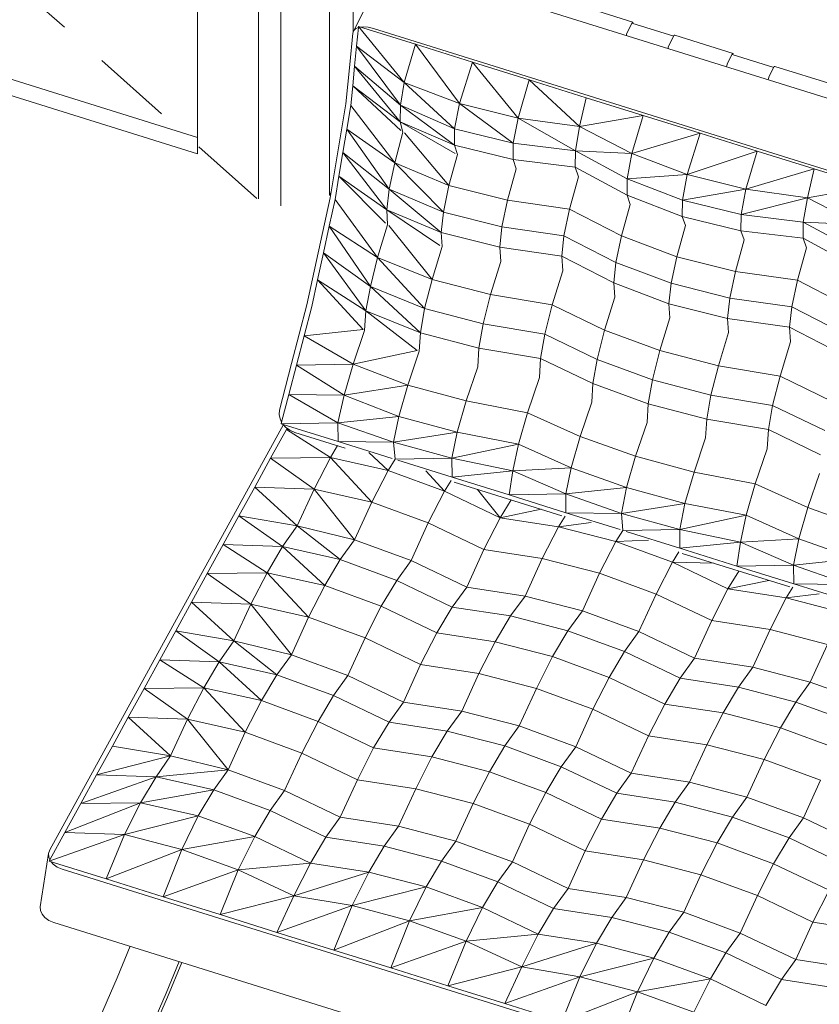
# Model space of a CAD drawing. Header units: millimetres. Extents: x -21126 to 28102, y -1237 to 9397.
# Tile 13 of 102: x -20526 to -19879, y 7211 to 8008. Entities that reach past the tile are written whole.
import ezdxf

# ---------------------------------------------------------------- set-up
doc = ezdxf.new("R2010")
doc.units = ezdxf.units.MM
doc.header["$MEASUREMENT"] = 0
for name, color, linetype in [('Nuevo_09_EI_Mobiliari general', 7, 'Continuous'), ('Nuevo_Puertas Archicad', 7, 'Continuous'), ('Nuevo_Ventanas Archicad', 7, 'Continuous')]:
    doc.layers.add(name, color=color, linetype=linetype)
for name, color, linetype, lineweight in [('Nuevo_09_EI_Mobiliari general_Pluma_Nº__1', 7, 'Continuous', 5), ('Nuevo_Puertas Archicad_Pluma_Nº__1', 7, 'Continuous', 5), ('Nuevo_Ventanas Archicad_Pluma_Nº__1', 7, 'Continuous', 5)]:
    doc.layers.add(name, color=color, linetype=linetype, lineweight=lineweight)
doc.layers.add('Nuevo_Puertas Archicad_Pluma_Nº__3', color=7, linetype='Continuous', lineweight=5, true_color=0xa4a4a4)
doc.layers.add('Nuevo_Puertas Archicad_Pluma_Nº__43', color=7, linetype='Continuous', lineweight=5, true_color=0xa4a4a6)

# ---------------------------------------------------------------- blocks, each defined once
blk = doc.blocks.new('Elem Sección_85_1')
at = {"layer": 'Nuevo_Puertas Archicad', "linetype": 'Continuous', "lineweight": 0, "true_color": 0xffffff}
h = blk.add_hatch(dxfattribs=at)
h.set_pattern_fill('Hormigón_en_Masa_0001', style=0, pattern_type=2)
h.set_pattern_definition([(0, (0, 0), (0, 779.423), [48.75, -401.25]), (0, (225, 389.7), (0, 779.423), [48.75, -401.25]), (60, (0, 0), (-675, 389.711), [48.75, -401.25]), (60, (450, 0), (-675, 389.711), [48.75, -401.25]), (120, (48.75, 0), (675, 389.711), [48.75, -401.25]), (120, (498.75, 0), (675, 389.711), [48.75, -401.25]), (0, (0, 75), (0, 150), [0, -150, 0, -225]), (45, (75, 75), (-106.066, 106.066), [0, -112.5, 0, -187.5])])
h.paths.add_polyline_path([(-20374.61, 8616.06), (-20332.76, 8603), (-20326.63, 8616.06)])
at = {"layer": 'Nuevo_Puertas Archicad_Pluma_Nº__1', "color": 7, "linetype": 'Continuous', "lineweight": 5}
blk.add_line((-20326.63, 8616.06), (-20332.76, 8603), dxfattribs=at)
at = {"layer": 'Nuevo_Puertas Archicad_Pluma_Nº__1', "color": 7, "linetype": 'Continuous', "lineweight": 5, "flags": 128}
for points in [[(-20374.61, 8616.06), (-20332.76, 8603), (-20314.93, 8597.43)], [(-20306.18, 8616.06), (-20326.63, 8616.06), (-20374.61, 8616.06)]]:
    blk.add_lwpolyline(points, dxfattribs=at)
at = {"layer": 'Nuevo_Puertas Archicad_Pluma_Nº__3', "color": 253, "linetype": 'Continuous', "lineweight": 5, "true_color": 0xa4a4a4}
for p, q in [((-21107.72, 8125.99), (-21107.72, 8616.06)), ((-21058.17, 8616.06), (-21058.17, 8110.52)), ((-20882.85, 8610.65), (-20931.2, 8597.85)), ((-20382.31, 7899.44), (-20382.31, 8616.06)), ((-20332.76, 8603), (-20332.76, 7883.97)), ((-20961.43, 8589.85), (-21009.78, 8577.04)), ((-21040, 8569.04), (-21059.41, 8563.9)), ((-21126.5, 8567.76), (-21107.76, 8551.1)), ((-21059.41, 8563.9), (-21107.76, 8551.1)), ((-21126.5, 8546.14), (-21107.76, 8551.1)), ((-21059.41, 8508.1), (-21107.76, 8551.1)), ((-21040, 8490.84), (-21059.41, 8508.1)), ((-20961.43, 8420.96), (-21009.78, 8463.96)), ((-20882.85, 8351.07), (-20931.2, 8394.08)), ((-20804.27, 8281.19), (-20852.63, 8324.19)), ((-20725.69, 8211.3), (-20774.05, 8254.31)), ((-20647.11, 8141.42), (-20695.47, 8184.42)), ((-21107.72, 8104.86), (-21107.72, 8125.99)), ((-21058.17, 8110.52), (-21052.86, 8121.84)), ((-21058.17, 8110.52), (-20382.31, 7899.44)), ((-20568.54, 8071.53), (-20616.89, 8114.54)), ((-20489.96, 8001.65), (-20538.31, 8044.65)), ((-20411.38, 7931.76), (-20459.74, 7974.77)), ((-20334.33, 7863.24), (-20381.16, 7904.89)), ((-20332.76, 7883.97), (-20332.76, 7862.84)), ((-20314.93, 7878.4), (-20314.93, 7857.27))]:
    blk.add_line(p, q, dxfattribs=at)
at = {"layer": 'Nuevo_Puertas Archicad_Pluma_Nº__43', "color": 253, "linetype": 'Continuous', "lineweight": 5, "true_color": 0xa4a4a6}
for p, q in [((-21052.86, 8121.84), (-21052.86, 8616.06)), ((-20382.31, 7912.42), (-21052.86, 8121.84))]:
    blk.add_line(p, q, dxfattribs=at)
blk = doc.blocks.new('Elem Sección_86_1')
at = {"layer": 'Nuevo_Ventanas Archicad_Pluma_Nº__1', "color": 7, "linetype": 'Continuous', "lineweight": 5}
for p, q in [((-20256.31, 8616.06), (-20256.31, 7997.75)), ((-20314.93, 8597.43), (-20314.93, 7878.4)), ((-20275.29, 7866.02), (-20275.29, 8585.05)), ((-20274.05, 7868.66), (-20275.29, 7866.02)), ((-20274.53, 7865.78), (-20275.29, 7866.02))]:
    blk.add_line(p, q, dxfattribs=at)
blk = doc.blocks.new('Elem Sección_92_1')
at = {"layer": 'Nuevo_09_EI_Mobiliari general_Pluma_Nº__1', "color": 7, "linetype": 'Continuous', "lineweight": 5}
for p, q in [((-20230.32, 8049.18), (-20255.84, 7999.04)), ((-19500.85, 7828.08), (-20214.36, 8050.91)), ((-20029.85, 8005.91), (-20077.11, 8020.67)), ((-20030.32, 8005.72), (-20034.34, 7998.08)), ((-19996.9, 7994.54), (-20030.65, 8005.08)), ((-20029.85, 8005.91), (-20030.32, 8005.72)), ((-20029.98, 8004.87), (-20029.85, 8005.91)), ((-20256.6, 7996.93), (-20259.07, 7971.58)), ((-20255.84, 7999.04), (-20256.6, 7996.93)), ((-20254.05, 8000.66), (-20255.84, 7999.04)), ((-20252.08, 8001.42), (-20254.05, 8000.66)), ((-20252.08, 8001.42), (-20253.55, 7986.31)), ((-20252, 8002.29), (-20252.08, 8001.42)), ((-20252, 8002.29), (-20205.91, 7987.9)), ((-20252, 8002.29), (-20215.03, 7957.07)), ((-20247.93, 8002.07), (-20250.43, 8001.8)), ((-20244.02, 8001.76), (-20247.93, 8002.07)), ((-20239.89, 8000.77), (-20244.02, 8001.76)), ((-19526.37, 7777.94), (-20239.89, 8000.77)), ((-20035.05, 7996.03), (-20035.19, 7994.95)), ((-20034.34, 7998.08), (-20035.05, 7996.03)), ((-20205.91, 7987.9), (-20215.03, 7957.07)), ((-20205.91, 7987.9), (-20159.83, 7973.51)), ((-20205.91, 7987.9), (-20170.24, 7940.15)), ((-20000.58, 7987.54), (-20001.29, 7985.49)), ((-19996.56, 7995.18), (-20000.58, 7987.54)), ((-19996.09, 7995.36), (-19996.56, 7995.18)), ((-19948.82, 7980.6), (-19996.09, 7995.36)), ((-20253.55, 7986.31), (-20255.11, 7970.34)), ((-20253.55, 7986.31), (-20215.03, 7957.07)), ((-20253.55, 7986.31), (-20217.88, 7938.57)), ((-20001.29, 7985.49), (-20001.43, 7984.41)), ((-19949.3, 7980.42), (-19953.32, 7972.78)), ((-19915.87, 7969.24), (-19949.63, 7979.78)), ((-19948.82, 7980.6), (-19949.3, 7980.42)), ((-19948.95, 7979.57), (-19948.82, 7980.6)), ((-20259.07, 7971.58), (-20262.19, 7939.63)), ((-20159.83, 7973.51), (-20170.24, 7940.15)), ((-20159.83, 7973.51), (-20113.75, 7959.11)), ((-20159.83, 7973.51), (-20122.87, 7928.29)), ((-19953.32, 7972.78), (-19954.03, 7970.73)), ((-20255.11, 7970.34), (-20256.67, 7954.37)), ((-20255.11, 7970.34), (-20217.88, 7938.57)), ((-20255.11, 7970.34), (-20218.15, 7925.12)), ((-19954.03, 7970.73), (-19954.16, 7969.65)), ((-19915.54, 7969.88), (-19919.56, 7962.24)), ((-19915.06, 7970.06), (-19915.54, 7969.88)), ((-19867.8, 7955.3), (-19915.06, 7970.06)), ((-20215.03, 7957.07), (-20217.88, 7938.57)), ((-20215.03, 7957.07), (-20170.24, 7940.15)), ((-20215.03, 7957.07), (-20174.21, 7919.44)), ((-20113.75, 7959.11), (-20122.87, 7928.29)), ((-20113.75, 7959.11), (-20067.67, 7944.72)), ((-20113.75, 7959.11), (-20073.01, 7921.32)), ((-19920.27, 7960.18), (-19920.41, 7959.11)), ((-19919.56, 7962.24), (-19920.27, 7960.18)), ((-20256.67, 7954.37), (-20258.23, 7938.39)), ((-20256.67, 7954.37), (-20218.15, 7925.12)), ((-20256.67, 7954.37), (-20217.66, 7918.18)), ((-20170.24, 7940.15), (-20174.21, 7919.44)), ((-20170.24, 7940.15), (-20122.87, 7928.29)), ((-20170.24, 7940.15), (-20126.7, 7907.85)), ((-20067.67, 7944.72), (-20073.01, 7921.32)), ((-20021.59, 7930.33), (-20067.67, 7944.72)), ((-20262.19, 7939.63), (-20274.89, 7863.6)), ((-20258.23, 7938.39), (-20261.4, 7919.38)), ((-20258.23, 7938.39), (-20222.63, 7891.97)), ((-20217.88, 7938.57), (-20218.15, 7925.12)), ((-20217.88, 7938.57), (-20174.21, 7919.44)), ((-20217.88, 7938.57), (-20174.34, 7906.27)), ((-20218.15, 7925.12), (-20174.34, 7906.27)), ((-20218.15, 7925.12), (-20215.98, 7916.8)), ((-20218.15, 7925.12), (-20173.61, 7899.64)), ((-20122.87, 7928.29), (-20126.7, 7907.85)), ((-20122.87, 7928.29), (-20073.01, 7921.32)), ((-20122.87, 7928.29), (-20076.42, 7901.71)), ((-20021.59, 7930.33), (-20073.01, 7921.32)), ((-20021.59, 7930.33), (-20030.71, 7899.51)), ((-19975.51, 7915.94), (-20021.59, 7930.33)), ((-20261.4, 7919.38), (-20264.58, 7900.38)), ((-20261.4, 7919.38), (-20222.63, 7891.97)), ((-20261.4, 7919.38), (-20227.05, 7870.74)), ((-20215.98, 7916.8), (-20222.63, 7891.97)), ((-20214.84, 7916.35), (-20178.75, 7873.67)), ((-20174.21, 7919.44), (-20174.34, 7906.27)), ((-20174.21, 7919.44), (-20126.7, 7907.85)), ((-20073.01, 7921.32), (-20076.42, 7901.71)), ((-20030.71, 7899.51), (-20073.01, 7921.32)), ((-19975.51, 7915.94), (-20030.71, 7899.51)), ((-19975.51, 7915.94), (-19985.91, 7882.59)), ((-19929.43, 7901.55), (-19975.51, 7915.94)), ((-20126.7, 7907.85), (-20126.82, 7894.69)), ((-20126.7, 7907.85), (-20076.42, 7901.71)), ((-20264.58, 7900.38), (-20267.75, 7881.37)), ((-20264.58, 7900.38), (-20227.05, 7870.74)), ((-20264.58, 7900.38), (-20228.98, 7853.95)), ((-20174.34, 7906.27), (-20126.82, 7894.69)), ((-20174.34, 7906.27), (-20171.8, 7898.86)), ((-20076.42, 7901.71), (-20076.54, 7888.55)), ((-20034.53, 7879.07), (-20076.42, 7901.71)), ((-20030.71, 7899.51), (-20076.42, 7901.71)), ((-19929.43, 7901.55), (-19985.91, 7882.59)), ((-19929.43, 7901.55), (-19938.54, 7870.72)), ((-19883.35, 7887.16), (-19929.43, 7901.55)), ((-20222.63, 7891.97), (-20227.05, 7870.74)), ((-20222.63, 7891.97), (-20178.75, 7873.67)), ((-20222.63, 7891.97), (-20183.31, 7852.2)), ((-20171.8, 7898.86), (-20178.75, 7873.67)), ((-20126.82, 7894.69), (-20076.54, 7888.55)), ((-20126.82, 7894.69), (-20124.26, 7887.2)), ((-20030.71, 7899.51), (-20034.53, 7879.07)), ((-19985.91, 7882.59), (-20030.71, 7899.51)), ((-20124.26, 7887.2), (-20131.28, 7861.74)), ((-20076.54, 7888.55), (-20073.9, 7880.82)), ((-20034.66, 7865.91), (-20076.54, 7888.55)), ((-19883.35, 7887.16), (-19938.54, 7870.72)), ((-19883.35, 7887.16), (-19888.68, 7863.76)), ((-19837.26, 7872.77), (-19883.35, 7887.16)), ((-20267.75, 7881.37), (-20270.93, 7862.36)), ((-20267.75, 7881.37), (-20228.98, 7853.95)), ((-20267.75, 7881.37), (-20230.18, 7843.16)), ((-20073.9, 7880.82), (-20081.14, 7854.58)), ((-20034.53, 7879.07), (-20034.66, 7865.91)), ((-19985.91, 7882.59), (-20034.53, 7879.07)), ((-19989.88, 7861.87), (-20034.53, 7879.07)), ((-19985.91, 7882.59), (-19989.88, 7861.87)), ((-19938.54, 7870.72), (-19985.91, 7882.59)), ((-20227.05, 7870.74), (-20228.98, 7853.95)), ((-20227.05, 7870.74), (-20183.31, 7852.2)), ((-20227.05, 7870.74), (-20185.1, 7835.65)), ((-20178.75, 7873.67), (-20183.31, 7852.2)), ((-20178.75, 7873.67), (-20131.28, 7861.74)), ((-19938.54, 7870.72), (-19989.88, 7861.87)), ((-19938.54, 7870.72), (-19942.37, 7850.29)), ((-19888.68, 7863.76), (-19938.54, 7870.72)), ((-19837.26, 7872.77), (-19888.68, 7863.76)), ((-20274.89, 7863.6), (-20293.78, 7777.16)), ((-20270.93, 7862.36), (-20275.65, 7840.75)), ((-20270.93, 7862.36), (-20236.47, 7815.46)), ((-20131.28, 7861.74), (-20135.84, 7840.27)), ((-20131.28, 7861.74), (-20081.14, 7854.58)), ((-20034.66, 7865.91), (-20032.1, 7858.41)), ((-19990.01, 7848.71), (-20034.66, 7865.91)), ((-19989.88, 7861.87), (-19990.01, 7848.71)), ((-19942.37, 7850.29), (-19989.88, 7861.87)), ((-19888.68, 7863.76), (-19942.37, 7850.29)), ((-19888.68, 7863.76), (-19892.09, 7844.15)), ((-19846.38, 7841.94), (-19888.68, 7863.76)), ((-20228.98, 7853.95), (-20185.1, 7835.65)), ((-20228.98, 7853.95), (-20228.52, 7841.79)), ((-20228.98, 7853.95), (-20186.06, 7825.12)), ((-20183.31, 7852.2), (-20185.1, 7835.65)), ((-20183.31, 7852.2), (-20135.84, 7840.27)), ((-20081.14, 7854.58), (-20085.7, 7833.11)), ((-20081.14, 7854.58), (-20039.12, 7832.96)), ((-20032.1, 7858.41), (-20039.12, 7832.96)), ((-19990.01, 7848.71), (-19987.47, 7841.29)), ((-19942.5, 7837.12), (-19990.01, 7848.71)), ((-19942.37, 7850.29), (-19942.5, 7837.12)), ((-19892.09, 7844.15), (-19942.37, 7850.29)), ((-19892.09, 7844.15), (-19892.22, 7830.98)), ((-19850.21, 7821.51), (-19892.09, 7844.15)), ((-19846.38, 7841.94), (-19892.09, 7844.15)), ((-20275.65, 7840.75), (-20280.37, 7819.14)), ((-20275.65, 7840.75), (-20236.47, 7815.46)), ((-20275.65, 7840.75), (-20242.37, 7791.99)), ((-20228.52, 7841.79), (-20236.47, 7815.46)), ((-20227.37, 7841.35), (-20192.46, 7797.79)), ((-20135.84, 7840.27), (-20137.63, 7823.72)), ((-20135.84, 7840.27), (-20085.7, 7833.11)), ((-19987.47, 7841.29), (-19994.42, 7816.1)), ((-19942.5, 7837.12), (-19939.94, 7829.63)), ((-19892.22, 7830.98), (-19942.5, 7837.12)), ((-20185.1, 7835.65), (-20137.63, 7823.72)), ((-20185.1, 7835.65), (-20184.25, 7824.35)), ((-20085.7, 7833.11), (-20087.49, 7816.57)), ((-20085.7, 7833.11), (-20043.68, 7811.48)), ((-20039.12, 7832.96), (-20043.68, 7811.48)), ((-20039.12, 7832.96), (-19994.42, 7816.1)), ((-19939.94, 7829.63), (-19946.96, 7804.17)), ((-19892.22, 7830.98), (-19889.57, 7823.26)), ((-19850.34, 7808.34), (-19892.22, 7830.98)), ((-20184.25, 7824.35), (-20192.46, 7797.79)), ((-20137.63, 7823.72), (-20087.49, 7816.57)), ((-20137.63, 7823.72), (-20136.77, 7812.3)), ((-19889.57, 7823.26), (-19896.81, 7797.02)), ((-20280.37, 7819.14), (-20285.1, 7797.53)), ((-20280.37, 7819.14), (-20242.37, 7791.99)), ((-20280.37, 7819.14), (-20245.92, 7772.24)), ((-20236.47, 7815.46), (-20242.37, 7791.99)), ((-20236.47, 7815.46), (-20192.46, 7797.79)), ((-20236.47, 7815.46), (-20198.49, 7774.12)), ((-20136.77, 7812.3), (-20145.07, 7785.46)), ((-20087.49, 7816.57), (-20045.47, 7794.94)), ((-20087.49, 7816.57), (-20086.6, 7804.79)), ((-19994.42, 7816.1), (-19998.98, 7794.63)), ((-19994.42, 7816.1), (-19946.96, 7804.17)), ((-20086.6, 7804.79), (-20095.16, 7777.13)), ((-20043.68, 7811.48), (-20045.47, 7794.94)), ((-20043.68, 7811.48), (-19998.98, 7794.63)), ((-20285.1, 7797.53), (-20289.82, 7775.92)), ((-20285.1, 7797.53), (-20245.92, 7772.24)), ((-20285.1, 7797.53), (-20248.15, 7757.13)), ((-20192.46, 7797.79), (-20198.49, 7774.12)), ((-20192.46, 7797.79), (-20145.07, 7785.46)), ((-19946.96, 7804.17), (-19951.52, 7782.7)), ((-19946.96, 7804.17), (-19896.81, 7797.02)), ((-19896.81, 7797.02), (-19901.37, 7775.55)), ((-19896.81, 7797.02), (-19854.79, 7775.39)), ((-20242.37, 7791.99), (-20245.92, 7772.24)), ((-20242.37, 7791.99), (-20198.49, 7774.12)), ((-20242.37, 7791.99), (-20201.91, 7754.57)), ((-20045.47, 7794.94), (-20000.77, 7778.09)), ((-20045.47, 7794.94), (-20044.61, 7783.52)), ((-19998.98, 7794.63), (-20000.77, 7778.09)), ((-19998.98, 7794.63), (-19951.52, 7782.7)), ((-20145.07, 7785.46), (-20151.1, 7761.79)), ((-20145.07, 7785.46), (-20095.16, 7777.13)), ((-20044.61, 7783.52), (-20052.91, 7756.68)), ((-19951.52, 7782.7), (-19953.31, 7766.16)), ((-19951.52, 7782.7), (-19901.37, 7775.55)), ((-20293.78, 7777.16), (-20306.11, 7729.71)), ((-20295.98, 7752.19), (-20289.82, 7775.92)), ((-20198.49, 7774.12), (-20201.91, 7754.57)), ((-20198.49, 7774.12), (-20151.1, 7761.79)), ((-20095.16, 7777.13), (-20101.19, 7753.46)), ((-20095.16, 7777.13), (-20052.91, 7756.68)), ((-20000.77, 7778.09), (-19953.31, 7766.16)), ((-20000.77, 7778.09), (-19999.92, 7766.79)), ((-19901.37, 7775.55), (-19903.17, 7759)), ((-19901.37, 7775.55), (-19859.35, 7753.92)), ((-20245.92, 7772.24), (-20247.15, 7756.51)), ((-20245.92, 7772.24), (-20201.91, 7754.57)), ((-20245.92, 7772.24), (-20204.5, 7740.33)), ((-19999.92, 7766.79), (-20008.14, 7740.23)), ((-19953.31, 7766.16), (-19903.17, 7759)), ((-19953.31, 7766.16), (-19952.45, 7754.74)), ((-20295.98, 7752.19), (-20248.15, 7757.13)), ((-20151.1, 7761.79), (-20154.52, 7742.24)), ((-20151.1, 7761.79), (-20101.19, 7753.46)), ((-20052.91, 7756.68), (-20058.94, 7733.01)), ((-20052.91, 7756.68), (-20008.14, 7740.23)), ((-19903.17, 7759), (-19861.15, 7737.38)), ((-19903.17, 7759), (-19902.28, 7747.23)), ((-20302.14, 7728.47), (-20295.98, 7752.19)), ((-20295.98, 7752.19), (-20256.23, 7729.27)), ((-20256.23, 7729.27), (-20247.15, 7756.51)), ((-20201.91, 7754.57), (-20202.76, 7739.64)), ((-20201.91, 7754.57), (-20154.52, 7742.24)), ((-20101.19, 7753.46), (-20104.6, 7733.91)), ((-20101.19, 7753.46), (-20058.94, 7733.01)), ((-19952.45, 7754.74), (-19960.75, 7727.9)), ((-20154.52, 7742.24), (-20155.38, 7727.15)), ((-20154.52, 7742.24), (-20104.6, 7733.91)), ((-19902.28, 7747.23), (-19910.83, 7719.56)), ((-20256.23, 7729.27), (-20204.5, 7740.33)), ((-20212.05, 7712.32), (-20202.76, 7739.64)), ((-20104.6, 7733.91), (-20105.49, 7718.35)), ((-20104.6, 7733.91), (-20062.36, 7713.46)), ((-20058.94, 7733.01), (-20062.36, 7713.46)), ((-20058.94, 7733.01), (-20014.16, 7716.56)), ((-20008.14, 7740.23), (-20014.16, 7716.56)), ((-20008.14, 7740.23), (-19960.75, 7727.9)), ((-20315.89, 7692.05), (-20306.11, 7729.71)), ((-20308.3, 7704.74), (-20302.14, 7728.47)), ((-20302.14, 7728.47), (-20256.23, 7729.27)), ((-20302.14, 7728.47), (-20263.47, 7704.09)), ((-20263.47, 7704.09), (-20256.23, 7729.27)), ((-20256.23, 7729.27), (-20212.05, 7712.32)), ((-20164.77, 7699.54), (-20155.38, 7727.15)), ((-19960.75, 7727.9), (-19966.78, 7704.23)), ((-19960.75, 7727.9), (-19910.83, 7719.56)), ((-20115.17, 7689.89), (-20105.49, 7718.35)), ((-19910.83, 7719.56), (-19916.86, 7695.89)), ((-19910.83, 7719.56), (-19868.59, 7699.12)), ((-20263.47, 7704.09), (-20212.05, 7712.32)), ((-20219.41, 7686.98), (-20212.05, 7712.32)), ((-20212.05, 7712.32), (-20164.77, 7699.54)), ((-20062.36, 7713.46), (-20063.22, 7698.37)), ((-20062.36, 7713.46), (-20017.58, 7697.01)), ((-20014.16, 7716.56), (-20017.58, 7697.01)), ((-20014.16, 7716.56), (-19966.78, 7704.23)), ((-20314.13, 7682.31), (-20308.3, 7704.74)), ((-20308.3, 7704.74), (-20268.55, 7681.82)), ((-20308.3, 7704.74), (-20263.47, 7704.09)), ((-20268.55, 7681.82), (-20263.47, 7704.09)), ((-20263.47, 7704.09), (-20219.41, 7686.98)), ((-19966.78, 7704.23), (-19970.19, 7684.68)), ((-19966.78, 7704.23), (-19916.86, 7695.89)), ((-20172.13, 7674.2), (-20164.77, 7699.54)), ((-20164.77, 7699.54), (-20115.17, 7689.89)), ((-20072.61, 7670.76), (-20063.22, 7698.37)), ((-20017.58, 7697.01), (-20018.43, 7682.08)), ((-20017.58, 7697.01), (-19970.19, 7684.68)), ((-19916.86, 7695.89), (-19920.28, 7676.34)), ((-19916.86, 7695.89), (-19874.61, 7675.44)), ((-20316.22, 7688.5), (-20315.89, 7692.05)), ((-20315.46, 7684.86), (-20316.22, 7688.5)), ((-20268.55, 7681.82), (-20219.41, 7686.98)), ((-20223.55, 7665.98), (-20219.41, 7686.98)), ((-20219.41, 7686.98), (-20172.13, 7674.2)), ((-20122.53, 7664.55), (-20115.17, 7689.89)), ((-20115.17, 7689.89), (-20072.61, 7670.76)), ((-20403.86, 7514.65), (-20312.76, 7680.37)), ((-20314.13, 7682.31), (-20315.46, 7684.86)), ((-20314.47, 7681.02), (-20314.13, 7682.31)), ((-20314.47, 7681.02), (-20268.55, 7681.82)), ((-20314.47, 7681.02), (-20312.9, 7680.53)), ((-20312.9, 7680.53), (-20268.39, 7666.63)), ((-20310.9, 7678.26), (-20312.9, 7680.53)), ((-20307.41, 7675.77), (-20310.9, 7678.26)), ((-20309.73, 7677.43), (-20310.32, 7676.35)), ((-20268.39, 7666.63), (-20268.55, 7681.82)), ((-20268.55, 7681.82), (-20223.55, 7665.98)), ((-20027.73, 7654.75), (-20018.43, 7682.08)), ((-19970.19, 7684.68), (-19971.06, 7669.59)), ((-19970.19, 7684.68), (-19920.28, 7676.34)), ((-20310.32, 7676.35), (-20323.12, 7653.07)), ((-20310.32, 7676.35), (-20308.13, 7676.28)), ((-20310.32, 7676.35), (-20274.72, 7653.65)), ((-20303.42, 7674.04), (-20307.41, 7675.77)), ((-20262.8, 7661.35), (-20303.42, 7674.04)), ((-20223.55, 7665.98), (-20172.13, 7674.2)), ((-20176.39, 7653.04), (-20172.13, 7674.2)), ((-20172.13, 7674.2), (-20122.53, 7664.55)), ((-20079.97, 7645.42), (-20072.61, 7670.76)), ((-20072.61, 7670.76), (-20027.73, 7654.75)), ((-19980.45, 7641.97), (-19971.06, 7669.59)), ((-19920.28, 7676.34), (-19921.17, 7660.79)), ((-19920.28, 7676.34), (-19878.03, 7655.89)), ((-20269.03, 7663.3), (-20274.72, 7653.65)), ((-20268.39, 7666.63), (-20224.8, 7653.01)), ((-20268.39, 7666.63), (-20223.55, 7665.98)), ((-20222.31, 7652.31), (-20223.55, 7665.98)), ((-20223.55, 7665.98), (-20176.39, 7653.04)), ((-20176.39, 7653.04), (-20122.53, 7664.55)), ((-20127.15, 7642.91), (-20122.53, 7664.55)), ((-20122.53, 7664.55), (-20079.97, 7645.42)), ((-20323.12, 7653.07), (-20335.91, 7629.8)), ((-20323.12, 7653.07), (-20274.72, 7653.65)), ((-20323.12, 7653.07), (-20287.85, 7628.22)), ((-20274.72, 7653.65), (-20287.85, 7628.22)), ((-20274.72, 7653.65), (-20228.01, 7643.31)), ((-20274.72, 7653.65), (-20241.18, 7617.64)), ((-20243.69, 7657.71), (-20228.01, 7643.31)), ((-20222.07, 7652.24), (-20176.39, 7653.04)), ((-20176.22, 7637.84), (-20176.39, 7653.04)), ((-20176.39, 7653.04), (-20127.15, 7642.91)), ((-20035.09, 7629.41), (-20027.73, 7654.75)), ((-20027.73, 7654.75), (-19980.45, 7641.97)), ((-19930.85, 7632.32), (-19921.17, 7660.79)), ((-20222.31, 7652.31), (-20228.01, 7643.31)), ((-20220.06, 7651.53), (-20176.22, 7637.84)), ((-20127.15, 7642.91), (-20079.97, 7645.42)), ((-20084.23, 7624.26), (-20079.97, 7645.42)), ((-20079.97, 7645.42), (-20035.09, 7629.41)), ((-20228.01, 7643.31), (-20241.18, 7617.64)), ((-20228.01, 7643.31), (-20182.3, 7626.53)), ((-20197.49, 7642.84), (-20182.3, 7626.53)), ((-20176.22, 7637.84), (-20127.15, 7642.91)), ((-20176.22, 7637.84), (-20130.14, 7623.45)), ((-20130.14, 7623.45), (-20127.15, 7642.91)), ((-20127.15, 7642.91), (-20084.23, 7624.26)), ((-19987.81, 7616.64), (-19980.45, 7641.97)), ((-19980.45, 7641.97), (-19930.85, 7632.32)), ((-19888.28, 7613.19), (-19878.89, 7640.8)), ((-20335.91, 7629.8), (-20348.71, 7606.52)), ((-20335.91, 7629.8), (-20287.85, 7628.22)), ((-20335.91, 7629.8), (-20301.64, 7598.53)), ((-20176.95, 7635.06), (-20182.3, 7626.53)), ((-20087.35, 7606.56), (-20174.63, 7633.82)), ((-20084.23, 7624.26), (-20035.09, 7629.41)), ((-20039.23, 7608.41), (-20035.09, 7629.41)), ((-20035.09, 7629.41), (-19987.81, 7616.64)), ((-19938.21, 7606.98), (-19930.85, 7632.32)), ((-19930.85, 7632.32), (-19888.28, 7613.19)), ((-20287.85, 7628.22), (-20301.64, 7598.53)), ((-20287.85, 7628.22), (-20241.18, 7617.64)), ((-20287.85, 7628.22), (-20255.07, 7587.25)), ((-20182.3, 7626.53), (-20195.47, 7600.86)), ((-20182.3, 7626.53), (-20137.32, 7605.02)), ((-20155.61, 7627.87), (-20137.32, 7605.02)), ((-20130.14, 7623.45), (-20084.23, 7624.26)), ((-20130.14, 7623.45), (-20084.06, 7609.06)), ((-20084.06, 7609.06), (-20084.23, 7624.26)), ((-20084.23, 7624.26), (-20039.23, 7608.41)), ((-20241.18, 7617.64), (-20255.07, 7587.25)), ((-20241.18, 7617.64), (-20195.47, 7600.86)), ((-20128.53, 7619.42), (-20137.32, 7605.02)), ((-20039.23, 7608.41), (-19987.81, 7616.64)), ((-19992.07, 7595.47), (-19987.81, 7616.64)), ((-19987.81, 7616.64), (-19938.21, 7606.98)), ((-20348.71, 7606.52), (-20361.51, 7583.24)), ((-20348.71, 7606.52), (-20301.64, 7598.53)), ((-20348.71, 7606.52), (-20313.44, 7581.66)), ((-20104.19, 7611.82), (-20137.32, 7605.02)), ((-20084.78, 7606.28), (-20090.14, 7597.74)), ((-20084.06, 7609.06), (-20040.22, 7595.37)), ((-20084.06, 7609.06), (-20039.23, 7608.41)), ((-20037.99, 7594.75), (-20039.23, 7608.41)), ((-20039.23, 7608.41), (-19992.07, 7595.47)), ((-19992.07, 7595.47), (-19938.21, 7606.98)), ((-19942.82, 7585.35), (-19938.21, 7606.98)), ((-19938.21, 7606.98), (-19895.64, 7587.85)), ((-19895.64, 7587.85), (-19888.28, 7613.19)), ((-19888.28, 7613.19), (-19843.4, 7597.19)), ((-20301.64, 7598.53), (-20313.44, 7581.66)), ((-20301.64, 7598.53), (-20255.07, 7587.25)), ((-20301.64, 7598.53), (-20266.77, 7571.09)), ((-20195.47, 7600.86), (-20209.36, 7570.46)), ((-20195.47, 7600.86), (-20150.49, 7579.35)), ((-20137.32, 7605.02), (-20150.49, 7579.35)), ((-20090.14, 7597.74), (-20137.32, 7605.02)), ((-20090.14, 7597.74), (-20103.3, 7572.07)), ((-20063.58, 7601.01), (-20090.14, 7597.74)), ((-20043.69, 7585.74), (-20090.14, 7597.74)), ((-20037.99, 7594.75), (-20043.69, 7585.74)), ((-20037.74, 7594.67), (-19992.07, 7595.47)), ((-20035.49, 7593.89), (-19991.9, 7580.28)), ((-19991.9, 7580.28), (-19992.07, 7595.47)), ((-19992.07, 7595.47), (-19942.82, 7585.35)), ((-20361.51, 7583.24), (-20374.3, 7559.97)), ((-20361.51, 7583.24), (-20313.44, 7581.66)), ((-20361.51, 7583.24), (-20325.9, 7560.54)), ((-20313.44, 7581.66), (-20325.9, 7560.54)), ((-20313.44, 7581.66), (-20266.77, 7571.09)), ((-20313.44, 7581.66), (-20279.19, 7550.2)), ((-20255.07, 7587.25), (-20266.77, 7571.09)), ((-20255.07, 7587.25), (-20209.36, 7570.46)), ((-20043.69, 7585.74), (-20056.85, 7560.07)), ((-20017.18, 7586.97), (-20043.69, 7585.74)), ((-19997.97, 7568.96), (-20043.69, 7585.74)), ((-19991.9, 7580.28), (-19942.82, 7585.35)), ((-19945.82, 7565.89), (-19942.82, 7585.35)), ((-19942.82, 7585.35), (-19895.64, 7587.85)), ((-19942.82, 7585.35), (-19899.9, 7566.69)), ((-19899.9, 7566.69), (-19895.64, 7587.85)), ((-19895.64, 7587.85), (-19850.76, 7571.85)), ((-20150.49, 7579.35), (-20164.38, 7548.95)), ((-20103.3, 7572.07), (-20150.49, 7579.35)), ((-19992.62, 7577.5), (-19997.97, 7568.96)), ((-19991.9, 7580.28), (-19945.82, 7565.89)), ((-19903.02, 7548.99), (-19990.04, 7576.17)), ((-20266.77, 7571.09), (-20279.19, 7550.2)), ((-20266.77, 7571.09), (-20221.06, 7554.3)), ((-20209.36, 7570.46), (-20221.06, 7554.3)), ((-20209.36, 7570.46), (-20164.38, 7548.95)), ((-20103.3, 7572.07), (-20117.2, 7541.68)), ((-20056.85, 7560.07), (-20103.3, 7572.07)), ((-19997.97, 7568.96), (-20011.14, 7543.29)), ((-19952.99, 7547.45), (-19997.97, 7568.96)), ((-19964.46, 7568.18), (-19997.97, 7568.96)), ((-19945.82, 7565.89), (-19899.9, 7566.69)), ((-19945.82, 7565.89), (-19899.74, 7551.5)), ((-19899.9, 7566.69), (-19850.76, 7571.85)), ((-19899.74, 7551.5), (-19899.9, 7566.69)), ((-19899.9, 7566.69), (-19854.9, 7550.85)), ((-20374.3, 7559.97), (-20387.1, 7536.69)), ((-20374.3, 7559.97), (-20325.9, 7560.54)), ((-20374.3, 7559.97), (-20339.03, 7535.11)), ((-20325.9, 7560.54), (-20339.03, 7535.11)), ((-20325.9, 7560.54), (-20279.19, 7550.2)), ((-20325.9, 7560.54), (-20292.36, 7524.53)), ((-20056.85, 7560.07), (-20070.75, 7529.68)), ((-20011.14, 7543.29), (-20056.85, 7560.07)), ((-19944.2, 7561.85), (-19952.99, 7547.45)), ((-20279.19, 7550.2), (-20292.36, 7524.53)), ((-20279.19, 7550.2), (-20233.48, 7533.42)), ((-20221.06, 7554.3), (-20233.48, 7533.42)), ((-20221.06, 7554.3), (-20176.08, 7532.79)), ((-19919.86, 7554.25), (-19952.99, 7547.45)), ((-19899.74, 7551.5), (-19855.9, 7537.8)), ((-19899.74, 7551.5), (-19854.9, 7550.85)), ((-20176.08, 7532.79), (-20164.38, 7548.95)), ((-20164.38, 7548.95), (-20117.2, 7541.68)), ((-20128.9, 7525.52), (-20117.2, 7541.68)), ((-20117.2, 7541.68), (-20070.75, 7529.68)), ((-20011.14, 7543.29), (-20025.04, 7512.9)), ((-19966.16, 7521.78), (-20011.14, 7543.29)), ((-19952.99, 7547.45), (-19966.16, 7521.78)), ((-19905.81, 7540.18), (-19952.99, 7547.45)), ((-19900.46, 7548.71), (-19905.81, 7540.18)), ((-19879.26, 7543.45), (-19905.81, 7540.18)), ((-20387.1, 7536.69), (-20399.89, 7513.41)), ((-20387.1, 7536.69), (-20339.03, 7535.11)), ((-20387.1, 7536.69), (-20352.82, 7505.43)), ((-20339.03, 7535.11), (-20352.82, 7505.43)), ((-20339.03, 7535.11), (-20292.36, 7524.53)), ((-20339.03, 7535.11), (-20306.26, 7494.14)), ((-19905.81, 7540.18), (-19918.98, 7514.51)), ((-19859.36, 7528.18), (-19905.81, 7540.18)), ((-20233.48, 7533.42), (-20246.65, 7507.75)), ((-20233.48, 7533.42), (-20188.5, 7511.91)), ((-20188.5, 7511.91), (-20176.08, 7532.79)), ((-20176.08, 7532.79), (-20128.9, 7525.52)), ((-20082.44, 7513.52), (-20070.75, 7529.68)), ((-20070.75, 7529.68), (-20025.04, 7512.9)), ((-20292.36, 7524.53), (-20306.26, 7494.14)), ((-20292.36, 7524.53), (-20246.65, 7507.75)), ((-20141.32, 7504.64), (-20128.9, 7525.52)), ((-20128.9, 7525.52), (-20082.44, 7513.52)), ((-19966.16, 7521.78), (-19980.06, 7491.39)), ((-19918.98, 7514.51), (-19966.16, 7521.78)), ((-20501.83, 7336.43), (-20403.86, 7514.65)), ((-20399.89, 7513.41), (-20412.69, 7490.14)), ((-20399.89, 7513.41), (-20352.82, 7505.43)), ((-20399.89, 7513.41), (-20364.62, 7488.55)), ((-20201.67, 7486.24), (-20188.5, 7511.91)), ((-20188.5, 7511.91), (-20141.32, 7504.64)), ((-20094.87, 7492.64), (-20082.44, 7513.52)), ((-20082.44, 7513.52), (-20036.73, 7496.74)), ((-20036.73, 7496.74), (-20025.04, 7512.9)), ((-20025.04, 7512.9), (-19980.06, 7491.39)), ((-19918.98, 7514.51), (-19932.88, 7484.11)), ((-19872.53, 7502.51), (-19918.98, 7514.51)), ((-20352.82, 7505.43), (-20364.62, 7488.55)), ((-20352.82, 7505.43), (-20306.26, 7494.14)), ((-20352.82, 7505.43), (-20317.95, 7477.98)), ((-20246.65, 7507.75), (-20260.55, 7477.35)), ((-20246.65, 7507.75), (-20201.67, 7486.24)), ((-20154.49, 7478.97), (-20141.32, 7504.64)), ((-20141.32, 7504.64), (-20094.87, 7492.64)), ((-19872.53, 7502.51), (-19886.42, 7472.11)), ((-20306.26, 7494.14), (-20317.95, 7477.98)), ((-20306.26, 7494.14), (-20260.55, 7477.35)), ((-20049.16, 7475.85), (-20036.73, 7496.74)), ((-20036.73, 7496.74), (-19991.75, 7475.23)), ((-20412.69, 7490.14), (-20425.48, 7466.86)), ((-20412.69, 7490.14), (-20364.62, 7488.55)), ((-20412.69, 7490.14), (-20377.09, 7467.43)), ((-20364.62, 7488.55), (-20377.09, 7467.43)), ((-20364.62, 7488.55), (-20317.95, 7477.98)), ((-20364.62, 7488.55), (-20330.38, 7457.09)), ((-20215.57, 7455.85), (-20201.67, 7486.24)), ((-20201.67, 7486.24), (-20154.49, 7478.97)), ((-20108.04, 7466.97), (-20094.87, 7492.64)), ((-20094.87, 7492.64), (-20049.16, 7475.85)), ((-19991.75, 7475.23), (-19980.06, 7491.39)), ((-19980.06, 7491.39), (-19932.88, 7484.11)), ((-20317.95, 7477.98), (-20330.38, 7457.09)), ((-20317.95, 7477.98), (-20272.24, 7461.19)), ((-20168.38, 7448.57), (-20154.49, 7478.97)), ((-20154.49, 7478.97), (-20108.04, 7466.97)), ((-19944.57, 7467.95), (-19932.88, 7484.11)), ((-19932.88, 7484.11), (-19886.42, 7472.11)), ((-20260.55, 7477.35), (-20272.24, 7461.19)), ((-20260.55, 7477.35), (-20215.57, 7455.85)), ((-20062.32, 7450.18), (-20049.16, 7475.85)), ((-20049.16, 7475.85), (-20004.18, 7454.34)), ((-20004.18, 7454.34), (-19991.75, 7475.23)), ((-19991.75, 7475.23), (-19944.57, 7467.95)), ((-19898.12, 7455.95), (-19886.42, 7472.11)), ((-19886.42, 7472.11), (-19840.71, 7455.33)), ((-20425.48, 7466.86), (-20438.28, 7443.58)), ((-20425.48, 7466.86), (-20377.09, 7467.43)), ((-20425.48, 7466.86), (-20390.22, 7442)), ((-20377.09, 7467.43), (-20390.22, 7442)), ((-20377.09, 7467.43), (-20330.38, 7457.09)), ((-20377.09, 7467.43), (-20343.54, 7431.43)), ((-20121.93, 7436.57), (-20108.04, 7466.97)), ((-20108.04, 7466.97), (-20062.32, 7450.18)), ((-19957, 7447.07), (-19944.57, 7467.95)), ((-19944.57, 7467.95), (-19898.12, 7455.95)), ((-20330.38, 7457.09), (-20343.54, 7431.43)), ((-20330.38, 7457.09), (-20284.67, 7440.31)), ((-20272.24, 7461.19), (-20284.67, 7440.31)), ((-20272.24, 7461.19), (-20227.26, 7439.69)), ((-20227.26, 7439.69), (-20215.57, 7455.85)), ((-20215.57, 7455.85), (-20168.38, 7448.57)), ((-20017.34, 7428.67), (-20004.18, 7454.34)), ((-20004.18, 7454.34), (-19957, 7447.07)), ((-19910.54, 7435.07), (-19898.12, 7455.95)), ((-19898.12, 7455.95), (-19852.41, 7439.17)), ((-20180.08, 7432.41), (-20168.38, 7448.57)), ((-20168.38, 7448.57), (-20121.93, 7436.57)), ((-20076.22, 7419.79), (-20062.32, 7450.18)), ((-20062.32, 7450.18), (-20017.34, 7428.67)), ((-19970.16, 7421.4), (-19957, 7447.07)), ((-19957, 7447.07), (-19910.54, 7435.07)), ((-20438.28, 7443.58), (-20451.08, 7420.3)), ((-20438.28, 7443.58), (-20390.22, 7442)), ((-20438.28, 7443.58), (-20404, 7412.32)), ((-20390.22, 7442), (-20404, 7412.32)), ((-20390.22, 7442), (-20343.54, 7431.43)), ((-20390.22, 7442), (-20357.44, 7401.03)), ((-20284.67, 7440.31), (-20297.83, 7414.64)), ((-20284.67, 7440.31), (-20239.69, 7418.8)), ((-20239.69, 7418.8), (-20227.26, 7439.69)), ((-20227.26, 7439.69), (-20180.08, 7432.41)), ((-20343.54, 7431.43), (-20357.44, 7401.03)), ((-20343.54, 7431.43), (-20297.83, 7414.64)), ((-20192.5, 7411.53), (-20180.08, 7432.41)), ((-20180.08, 7432.41), (-20133.63, 7420.41)), ((-20133.63, 7420.41), (-20121.93, 7436.57)), ((-20121.93, 7436.57), (-20076.22, 7419.79)), ((-19923.71, 7409.4), (-19910.54, 7435.07)), ((-19910.54, 7435.07), (-19864.83, 7418.29)), ((-20031.24, 7398.28), (-20017.34, 7428.67)), ((-20017.34, 7428.67), (-19970.16, 7421.4)), ((-20463.87, 7397.03), (-20451.08, 7420.3)), ((-20451.08, 7420.3), (-20404, 7412.32)), ((-20297.83, 7414.64), (-20311.73, 7384.25)), ((-20297.83, 7414.64), (-20252.85, 7393.13)), ((-20252.85, 7393.13), (-20239.69, 7418.8)), ((-20239.69, 7418.8), (-20192.5, 7411.53)), ((-20146.05, 7399.53), (-20133.63, 7420.41)), ((-20133.63, 7420.41), (-20087.92, 7403.63)), ((-20087.92, 7403.63), (-20076.22, 7419.79)), ((-20076.22, 7419.79), (-20031.24, 7398.28)), ((-19984.06, 7391.01), (-19970.16, 7421.4)), ((-19970.16, 7421.4), (-19923.71, 7409.4)), ((-20463.87, 7397.03), (-20404, 7412.32)), ((-20415.81, 7395.45), (-20404, 7412.32)), ((-20404, 7412.32), (-20357.44, 7401.03)), ((-20205.67, 7385.86), (-20192.5, 7411.53)), ((-20192.5, 7411.53), (-20146.05, 7399.53)), ((-19937.61, 7379.01), (-19923.71, 7409.4)), ((-19923.71, 7409.4), (-19878, 7392.62)), ((-20415.81, 7395.45), (-20357.44, 7401.03)), ((-20369.14, 7384.87), (-20357.44, 7401.03)), ((-20357.44, 7401.03), (-20311.73, 7384.25)), ((-20159.22, 7373.86), (-20146.05, 7399.53)), ((-20146.05, 7399.53), (-20100.34, 7382.74)), ((-20100.34, 7382.74), (-20087.92, 7403.63)), ((-20087.92, 7403.63), (-20042.94, 7382.12)), ((-20042.94, 7382.12), (-20031.24, 7398.28)), ((-20031.24, 7398.28), (-19984.06, 7391.01)), ((-20476.67, 7373.75), (-20463.87, 7397.03)), ((-20476.67, 7373.75), (-20415.81, 7395.45)), ((-20463.87, 7397.03), (-20415.81, 7395.45)), ((-20428.27, 7374.32), (-20415.81, 7395.45)), ((-20415.81, 7395.45), (-20369.14, 7384.87)), ((-20266.75, 7362.74), (-20252.85, 7393.13)), ((-20252.85, 7393.13), (-20205.67, 7385.86)), ((-19995.75, 7374.85), (-19984.06, 7391.01)), ((-19984.06, 7391.01), (-19937.61, 7379.01)), ((-19891.9, 7362.22), (-19878, 7392.62)), ((-20428.27, 7374.32), (-20369.14, 7384.87)), ((-20381.56, 7363.99), (-20369.14, 7384.87)), ((-20369.14, 7384.87), (-20323.43, 7368.09)), ((-20323.43, 7368.09), (-20311.73, 7384.25)), ((-20311.73, 7384.25), (-20266.75, 7362.74)), ((-20219.57, 7355.46), (-20205.67, 7385.86)), ((-20205.67, 7385.86), (-20159.22, 7373.86)), ((-20113.51, 7357.08), (-20100.34, 7382.74)), ((-20100.34, 7382.74), (-20055.36, 7361.24)), ((-20489.46, 7350.47), (-20428.27, 7374.32)), ((-20476.67, 7373.75), (-20428.27, 7374.32)), ((-20441.4, 7348.89), (-20428.27, 7374.32)), ((-20428.27, 7374.32), (-20381.56, 7363.99)), ((-20055.36, 7361.24), (-20042.94, 7382.12)), ((-20042.94, 7382.12), (-19995.75, 7374.85)), ((-20008.18, 7353.96), (-19995.75, 7374.85)), ((-19995.75, 7374.85), (-19949.3, 7362.85)), ((-19949.3, 7362.85), (-19937.61, 7379.01)), ((-19937.61, 7379.01), (-19891.9, 7362.22)), ((-20489.46, 7350.47), (-20476.67, 7373.75)), ((-20335.85, 7347.2), (-20323.43, 7368.09)), ((-20323.43, 7368.09), (-20278.45, 7346.58)), ((-20173.12, 7343.47), (-20159.22, 7373.86)), ((-20159.22, 7373.86), (-20113.51, 7357.08)), ((-20441.4, 7348.89), (-20381.56, 7363.99)), ((-20394.99, 7336.66), (-20381.56, 7363.99)), ((-20381.56, 7363.99), (-20335.85, 7347.2)), ((-20278.45, 7346.58), (-20266.75, 7362.74)), ((-20266.75, 7362.74), (-20219.57, 7355.46)), ((-20068.53, 7335.57), (-20055.36, 7361.24)), ((-20055.36, 7361.24), (-20008.18, 7353.96)), ((-19961.73, 7341.96), (-19949.3, 7362.85)), ((-19949.3, 7362.85), (-19903.59, 7346.06)), ((-19903.59, 7346.06), (-19891.9, 7362.22)), ((-19891.9, 7362.22), (-19846.92, 7340.71)), ((-20501.68, 7328.25), (-20489.46, 7350.47)), ((-20489.46, 7350.47), (-20441.4, 7348.89)), ((-20231.26, 7339.3), (-20219.57, 7355.46)), ((-20219.57, 7355.46), (-20173.12, 7343.47)), ((-20127.41, 7326.68), (-20113.51, 7357.08)), ((-20113.51, 7357.08), (-20068.53, 7335.57)), ((-20021.35, 7328.29), (-20008.18, 7353.96)), ((-20008.18, 7353.96), (-19961.73, 7341.96)), ((-20502.26, 7327.2), (-20441.4, 7348.89)), ((-20456.18, 7312.81), (-20441.4, 7348.89)), ((-20441.4, 7348.89), (-20394.99, 7336.66)), ((-20394.99, 7336.66), (-20335.85, 7347.2)), ((-20349.24, 7320.11), (-20335.85, 7347.2)), ((-20335.85, 7347.2), (-20290.87, 7325.69)), ((-20290.87, 7325.69), (-20278.45, 7346.58)), ((-20278.45, 7346.58), (-20231.26, 7339.3)), ((-20184.81, 7327.31), (-20173.12, 7343.47)), ((-20173.12, 7343.47), (-20127.41, 7326.68)), ((-19916.02, 7325.18), (-19903.59, 7346.06)), ((-19903.59, 7346.06), (-19858.61, 7324.56)), ((-20502.81, 7333.5), (-20501.83, 7336.43)), ((-20456.18, 7312.81), (-20394.99, 7336.66)), ((-20410.1, 7298.41), (-20394.99, 7336.66)), ((-20394.99, 7336.66), (-20349.24, 7320.11)), ((-20243.69, 7318.42), (-20231.26, 7339.3)), ((-20231.26, 7339.3), (-20184.81, 7327.31)), ((-20082.43, 7305.17), (-20068.53, 7335.57)), ((-20068.53, 7335.57), (-20021.35, 7328.29)), ((-19974.89, 7316.29), (-19961.73, 7341.96)), ((-19961.73, 7341.96), (-19916.02, 7325.18)), ((-20509.48, 7290.39), (-20502.81, 7333.5)), ((-20502.64, 7330.44), (-20502.81, 7333.5)), ((-20501.68, 7328.25), (-20502.64, 7330.44)), ((-20502.26, 7327.2), (-20501.68, 7328.25)), ((-20502.26, 7327.2), (-20456.18, 7312.81)), ((-20498.98, 7324.72), (-20500.69, 7326.71)), ((-20197.24, 7306.42), (-20184.81, 7327.31)), ((-20184.81, 7327.31), (-20139.1, 7310.52)), ((-20139.1, 7310.52), (-20127.41, 7326.68)), ((-20127.41, 7326.68), (-20082.43, 7305.17)), ((-20035.24, 7297.9), (-20021.35, 7328.29)), ((-20021.35, 7328.29), (-19974.89, 7316.29)), ((-20495.74, 7322.46), (-20498.98, 7324.72)), ((-20491.83, 7320.82), (-20495.74, 7322.46)), ((-19778.32, 7097.98), (-20491.83, 7320.82)), ((-20410.1, 7298.41), (-20349.24, 7320.11)), ((-20364.02, 7284.02), (-20349.24, 7320.11)), ((-20349.24, 7320.11), (-20290.87, 7325.69)), ((-20349.24, 7320.11), (-20304.15, 7299.31)), ((-20304.15, 7299.31), (-20290.87, 7325.69)), ((-20290.87, 7325.69), (-20243.69, 7318.42)), ((-19929.18, 7299.51), (-19916.02, 7325.18)), ((-19916.02, 7325.18), (-19871.04, 7303.67)), ((-20456.18, 7312.81), (-20410.1, 7298.41)), ((-20304.15, 7299.31), (-20243.69, 7318.42)), ((-20257.07, 7291.33), (-20243.69, 7318.42)), ((-20243.69, 7318.42), (-20197.24, 7306.42)), ((-19988.79, 7285.9), (-19974.89, 7316.29)), ((-19974.89, 7316.29), (-19929.18, 7299.51)), ((-20257.07, 7291.33), (-20197.24, 7306.42)), ((-20210.66, 7279.09), (-20197.24, 7306.42)), ((-20197.24, 7306.42), (-20151.53, 7289.64)), ((-20151.53, 7289.64), (-20139.1, 7310.52)), ((-20139.1, 7310.52), (-20094.12, 7289.01)), ((-20094.12, 7289.01), (-20082.43, 7305.17)), ((-20082.43, 7305.17), (-20035.24, 7297.9)), ((-19884.2, 7278), (-19871.04, 7303.67)), ((-20410.1, 7298.41), (-20364.02, 7284.02)), ((-20364.02, 7284.02), (-20304.15, 7299.31)), ((-20317.94, 7269.63), (-20304.15, 7299.31)), ((-20304.15, 7299.31), (-20257.07, 7291.33)), ((-20046.94, 7281.74), (-20035.24, 7297.9)), ((-20035.24, 7297.9), (-19988.79, 7285.9)), ((-19943.08, 7269.12), (-19929.18, 7299.51)), ((-19929.18, 7299.51), (-19884.2, 7278)), ((-20509.31, 7287.33), (-20509.48, 7290.39)), ((-20508, 7284.33), (-20509.31, 7287.33)), ((-20317.94, 7269.63), (-20257.07, 7291.33)), ((-20271.85, 7255.24), (-20257.07, 7291.33)), ((-20257.07, 7291.33), (-20210.66, 7279.09)), ((-20210.66, 7279.09), (-20151.53, 7289.64)), ((-20164.91, 7262.54), (-20151.53, 7289.64)), ((-20151.53, 7289.64), (-20106.55, 7268.13)), ((-20106.55, 7268.13), (-20094.12, 7289.01)), ((-20094.12, 7289.01), (-20046.94, 7281.74)), ((-20505.65, 7281.61), (-20508, 7284.33)), ((-20502.41, 7279.35), (-20505.65, 7281.61)), ((-20498.51, 7277.71), (-20502.41, 7279.35)), ((-20364.02, 7284.02), (-20317.94, 7269.63)), ((-20271.85, 7255.24), (-20210.66, 7279.09)), ((-20225.77, 7240.85), (-20210.66, 7279.09)), ((-20210.66, 7279.09), (-20164.91, 7262.54)), ((-20059.36, 7260.85), (-20046.94, 7281.74)), ((-20046.94, 7281.74), (-20000.49, 7269.74)), ((-20000.49, 7269.74), (-19988.79, 7285.9)), ((-19988.79, 7285.9), (-19943.08, 7269.12)), ((-19784.99, 7054.87), (-20498.51, 7277.71)), ((-19898.1, 7247.61), (-19884.2, 7278)), ((-19837.02, 7270.73), (-19884.2, 7278)), ((-20317.94, 7269.63), (-20271.85, 7255.24)), ((-20164.91, 7262.54), (-20106.55, 7268.13)), ((-20119.82, 7241.75), (-20106.55, 7268.13)), ((-20106.55, 7268.13), (-20059.36, 7260.85)), ((-20012.91, 7248.86), (-20000.49, 7269.74)), ((-20000.49, 7269.74), (-19954.77, 7252.96)), ((-19954.77, 7252.96), (-19943.08, 7269.12)), ((-19943.08, 7269.12), (-19898.1, 7247.61)), ((-20436.61, 7258.38), (-20447.13, 7232.97)), ((-20271.85, 7255.24), (-20225.77, 7240.85)), ((-20225.77, 7240.85), (-20164.91, 7262.54)), ((-20179.69, 7226.46), (-20164.91, 7262.54)), ((-20164.91, 7262.54), (-20119.82, 7241.75)), ((-20119.82, 7241.75), (-20059.36, 7260.85)), ((-20072.75, 7233.76), (-20059.36, 7260.85)), ((-20059.36, 7260.85), (-20012.91, 7248.86)), ((-20072.75, 7233.76), (-20012.91, 7248.86)), ((-20026.33, 7221.52), (-20012.91, 7248.86)), ((-20012.91, 7248.86), (-19967.2, 7232.07)), ((-19967.2, 7232.07), (-19954.77, 7252.96)), ((-19954.77, 7252.96), (-19909.79, 7231.45)), ((-19909.79, 7231.45), (-19898.1, 7247.61)), ((-19850.92, 7240.33), (-19898.1, 7247.61)), ((-20396.97, 7246), (-20407.49, 7220.59)), ((-20406.62, 7217.26), (-20394.98, 7245.38)), ((-20225.77, 7240.85), (-20179.69, 7226.46)), ((-20179.69, 7226.46), (-20119.82, 7241.75)), ((-20133.61, 7212.07), (-20119.82, 7241.75)), ((-20119.82, 7241.75), (-20072.75, 7233.76)), ((-20447.13, 7232.97), (-20471.54, 7176.85)), ((-20133.61, 7212.07), (-20072.75, 7233.76)), ((-20087.53, 7197.67), (-20072.75, 7233.76)), ((-20072.75, 7233.76), (-20026.33, 7221.52)), ((-20026.33, 7221.52), (-19967.2, 7232.07)), ((-19980.59, 7204.98), (-19967.2, 7232.07)), ((-19967.2, 7232.07), (-19922.22, 7210.56)), ((-19922.22, 7210.56), (-19909.79, 7231.45)), ((-19862.61, 7224.17), (-19909.79, 7231.45)), ((-20179.69, 7226.46), (-20133.61, 7212.07)), ((-20407.49, 7220.59), (-20431.9, 7164.47)), ((-20431.46, 7160.15), (-20406.62, 7217.26)), ((-20087.53, 7197.67), (-20026.33, 7221.52)), ((-20041.45, 7183.28), (-20026.33, 7221.52)), ((-20026.33, 7221.52), (-19980.59, 7204.98)), ((-20133.61, 7212.07), (-20087.53, 7197.67))]:
    blk.add_line(p, q, dxfattribs=at)

msp = doc.modelspace()

# ---------------------------------------------------------------- block references
at = {"layer": 'Nuevo_Puertas Archicad', "lineweight": 0}
msp.add_blockref('Elem Sección_85_1', (0, 0), dxfattribs=at)

# ---------------------------------------------------------------- next in the draw order: block references
at = {"layer": 'Nuevo_Ventanas Archicad', "lineweight": 0}
msp.add_blockref('Elem Sección_86_1', (0, 0), dxfattribs=at)

# ---------------------------------------------------------------- next in the draw order: block references
at = {"layer": 'Nuevo_09_EI_Mobiliari general', "lineweight": 0}
msp.add_blockref('Elem Sección_92_1', (0, 0), dxfattribs=at)

doc.saveas('drawing.dxf')
